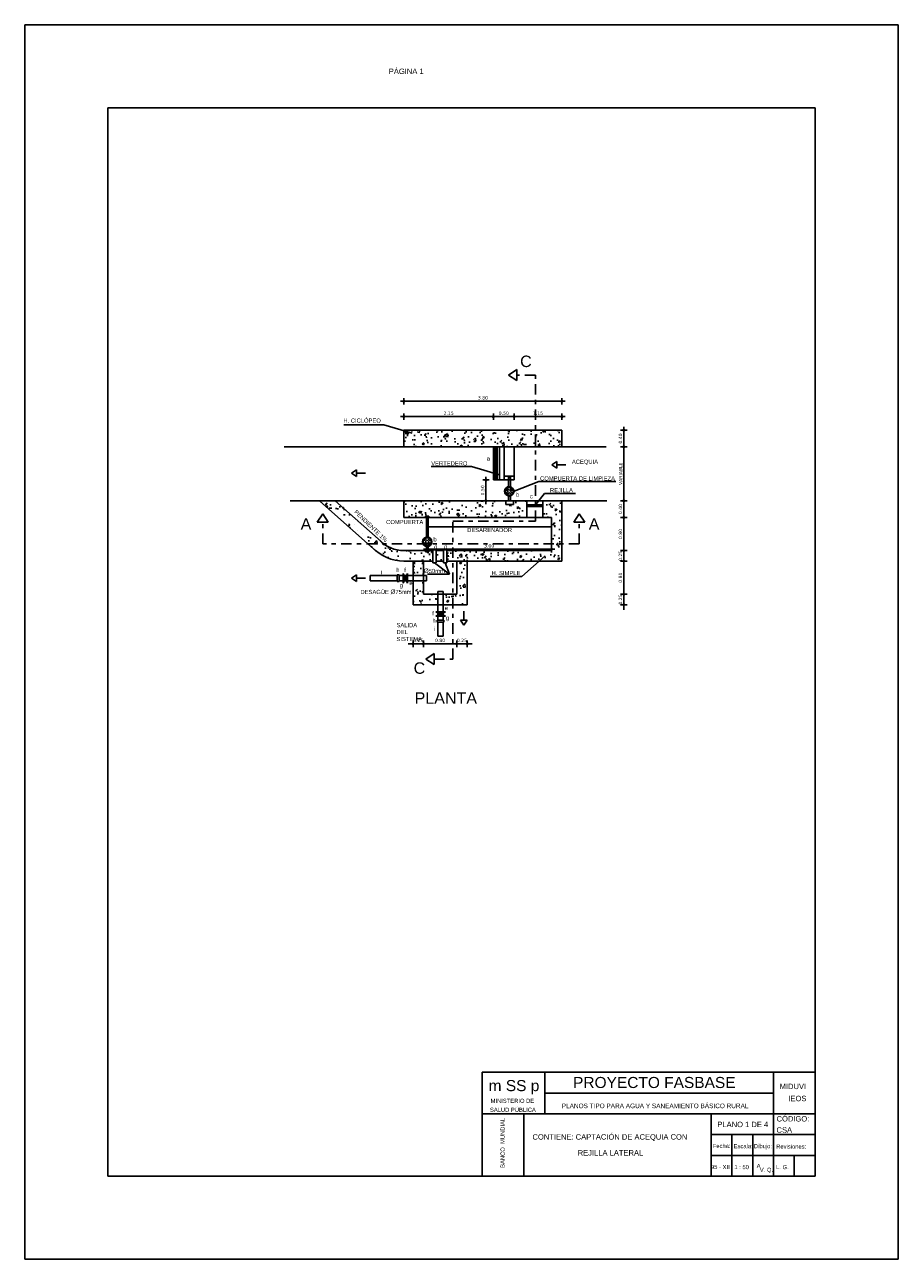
# Model space of a CAD drawing. Header units: metres. Extents: x 2029 to 4131, y 3282 to 4383.
# Tile 1 of 26: x 2029 to 2050, y 4353 to 4383. Entities that reach past the tile are written whole.
import ezdxf
from ezdxf.enums import TextEntityAlignment as Align

# ---------------------------------------------------------------- set-up
doc = ezdxf.new("R2010")
doc.units = ezdxf.units.M
doc.linetypes.add('DASHDOT', pattern=[25.4, 12.7, -6.35, 0, -6.35])
doc.layers.add('Cotas', color=7, linetype='Continuous')
doc.layers.add('Dibujo', color=7, linetype='Continuous')
doc.styles.add('Annotative', font='arial.ttf')
doc.styles.get("Standard").update_dxf_attribs({"font": 'arial.ttf'})
doc.styles.add('verdana', font='verdana.ttf')
doc.dimstyles.new('ISO', dxfattribs={"dimtxt": 0.08, "dimasz": 0.06, "dimexe": 0.1, "dimexo": 0.1, "dimgap": 0.04, "dimtad": 1, "dimzin": 1, "dimdsep": 46, "dimtxsty": 'verdana', "dimblk1": 'PAB', "dimblk2": 'PAB', "dimsah": 1, "dimcen": 0, "dimse1": 1, "dimse2": 1, "dimclrd": 7, "dimclre": 8, "dimclrt": 7, "dimadec": 0, "dimazin": 0, "dimtfac": 1, "dimtix": 1, "dimtmove": 0, "dimatfit": 3, "dimldrblk": 'PAB', "dimfxl": 0.1, "dimtvp": 1, "dimtolj": 1, "dimtzin": 1, "dimarcsym": 0})

# ---------------------------------------------------------------- blocks, each defined once
blk = doc.blocks.new('PAB')
at = {"layer": 'Cotas'}
for p, q in [((-1.3, 0), (1.3, 0)), ((0, 1.3), (0, -1.3))]:
    blk.add_line(p, q, dxfattribs=at)
at = {"layer": 'Cotas', "const_width": 0.6}
blk.add_lwpolyline([(-0.3, 0, 1), (0.3, 0, 1)], format="xyb", close=True, dxfattribs=at)
blk = doc.blocks.new('*D1112')
at = {"layer": 'Cotas', "color": 7, "lineweight": -2, "transparency": 16777216}
blk.add_line((2037.895, 4373.907), (2041.575, 4373.907), dxfattribs=at)
at = {"layer": 'Defpoints', "color": 0, "transparency": 16777216}
for p in [(2041.635, 4373.907), (2037.835, 4373.092), (2041.635, 4373.092)]:
    blk.add_point(p, dxfattribs=at)
at = {"layer": 'Cotas', "color": 7, "lineweight": -2, "transparency": 16777216, "xscale": 0.06, "yscale": 0.06, "zscale": 0.06, "rotation": 180}
blk.add_blockref('PAB', (2037.835, 4373.907), dxfattribs=at)
at = {"layer": 'Cotas', "color": 7, "lineweight": -2, "transparency": 16777216, "xscale": 0.06, "yscale": 0.06, "zscale": 0.06}
blk.add_blockref('PAB', (2041.635, 4373.907), dxfattribs=at)
at = {"layer": 'Cotas', "color": 7, "transparency": 16777216, "insert": (2039.735, 4373.989), "char_height": 0.08, "attachment_point": 5, "style": 'verdana'}
blk.add_mtext('\\A1;3.80', dxfattribs=at)
blk = doc.blocks.new('*D1254')
at = {"layer": 'Cotas', "color": 7, "lineweight": -2, "transparency": 16777216}
blk.add_line((2037.895, 4373.537), (2039.925, 4373.537), dxfattribs=at)
at = {"layer": 'Defpoints', "color": 0, "transparency": 16777216}
for p in [(2039.985, 4373.537), (2037.835, 4373.211), (2039.985, 4372.811)]:
    blk.add_point(p, dxfattribs=at)
at = {"layer": 'Cotas', "color": 7, "lineweight": -2, "transparency": 16777216, "xscale": 0.06, "yscale": 0.06, "zscale": 0.06, "rotation": 180}
blk.add_blockref('PAB', (2037.835, 4373.537), dxfattribs=at)
at = {"layer": 'Cotas', "color": 7, "lineweight": -2, "transparency": 16777216, "xscale": 0.06, "yscale": 0.06, "zscale": 0.06}
blk.add_blockref('PAB', (2039.985, 4373.537), dxfattribs=at)
at = {"layer": 'Cotas', "color": 7, "transparency": 16777216, "insert": (2038.91, 4373.618), "char_height": 0.08, "attachment_point": 5, "style": 'verdana'}
blk.add_mtext('\\A1;2.15', dxfattribs=at)
blk = doc.blocks.new('*D1255')
at = {"layer": 'Cotas', "color": 7, "lineweight": -2, "transparency": 16777216}
blk.add_line((2040.045, 4373.537), (2040.425, 4373.537), dxfattribs=at)
at = {"layer": 'Defpoints', "color": 0, "transparency": 16777216}
for p in [(2040.485, 4373.537), (2039.985, 4372.811), (2040.485, 4372.811)]:
    blk.add_point(p, dxfattribs=at)
at = {"layer": 'Cotas', "color": 7, "lineweight": -2, "transparency": 16777216, "xscale": 0.06, "yscale": 0.06, "zscale": 0.06, "rotation": 180}
blk.add_blockref('PAB', (2039.985, 4373.537), dxfattribs=at)
at = {"layer": 'Cotas', "color": 7, "lineweight": -2, "transparency": 16777216, "xscale": 0.06, "yscale": 0.06, "zscale": 0.06}
blk.add_blockref('PAB', (2040.485, 4373.537), dxfattribs=at)
at = {"layer": 'Cotas', "color": 7, "transparency": 16777216, "insert": (2040.235, 4373.618), "char_height": 0.08, "attachment_point": 5, "style": 'verdana'}
blk.add_mtext('\\A1;0.50', dxfattribs=at)
blk = doc.blocks.new('*D1256')
at = {"layer": 'Cotas', "color": 7, "lineweight": -2, "transparency": 16777216}
blk.add_line((2040.545, 4373.537), (2041.575, 4373.537), dxfattribs=at)
at = {"layer": 'Defpoints', "color": 0, "transparency": 16777216}
for p in [(2041.635, 4373.537), (2040.485, 4372.811), (2041.635, 4372.811)]:
    blk.add_point(p, dxfattribs=at)
at = {"layer": 'Cotas', "color": 7, "lineweight": -2, "transparency": 16777216, "xscale": 0.06, "yscale": 0.06, "zscale": 0.06, "rotation": 180}
blk.add_blockref('PAB', (2040.485, 4373.537), dxfattribs=at)
at = {"layer": 'Cotas', "color": 7, "lineweight": -2, "transparency": 16777216, "xscale": 0.06, "yscale": 0.06, "zscale": 0.06}
blk.add_blockref('PAB', (2041.635, 4373.537), dxfattribs=at)
at = {"layer": 'Cotas', "color": 7, "transparency": 16777216, "insert": (2041.06, 4373.618), "char_height": 0.08, "attachment_point": 5, "style": 'verdana'}
blk.add_mtext('\\A1;1.15', dxfattribs=at)
blk = doc.blocks.new('*D1257')
at = {"color": 7, "lineweight": -2, "transparency": 16777216}
blk.add_line((2043.122, 4373.151), (2043.122, 4372.871), dxfattribs=at)
at = {"layer": 'Defpoints', "color": 0, "transparency": 16777216}
for p in [(2041.635, 4373.211), (2041.635, 4372.811), (2043.122, 4372.811)]:
    blk.add_point(p, dxfattribs=at)
at = {"color": 7, "lineweight": -2, "transparency": 16777216, "xscale": 0.06, "yscale": 0.06, "zscale": 0.06}
for p, rotation in [((2043.122, 4373.211), 90), ((2043.122, 4372.811), 270)]:
    blk.add_blockref('PAB', p, dxfattribs=dict(at, rotation=rotation))
at = {"color": 7, "transparency": 16777216, "insert": (2043.041, 4373.011), "char_height": 0.08, "attachment_point": 5, "rotation": 90, "style": 'verdana'}
blk.add_mtext('\\A1;0.40', dxfattribs=at)
blk = doc.blocks.new('*D1258')
at = {"color": 7, "lineweight": -2, "transparency": 16777216}
blk.add_line((2043.122, 4372.751), (2043.122, 4371.573), dxfattribs=at)
at = {"layer": 'Defpoints', "color": 0, "transparency": 16777216}
for p in [(2041.635, 4372.811), (2042.717, 4371.513), (2043.122, 4371.513)]:
    blk.add_point(p, dxfattribs=at)
at = {"color": 7, "lineweight": -2, "transparency": 16777216, "xscale": 0.06, "yscale": 0.06, "zscale": 0.06}
for p, rotation in [((2043.122, 4372.811), 90), ((2043.122, 4371.513), 270)]:
    blk.add_blockref('PAB', p, dxfattribs=dict(at, rotation=rotation))
at = {"color": 7, "transparency": 16777216, "insert": (2043.042, 4372.162), "char_height": 0.08, "attachment_point": 5, "rotation": 90, "style": 'verdana'}
blk.add_mtext('\\A1;VARIABLE', dxfattribs=at)
blk = doc.blocks.new('*D1259')
at = {"color": 7, "lineweight": -2, "transparency": 16777216}
blk.add_line((2043.122, 4371.453), (2043.122, 4371.173), dxfattribs=at)
at = {"layer": 'Defpoints', "color": 0, "transparency": 16777216}
for p in [(2042.717, 4371.513), (2041.385, 4371.113), (2043.122, 4371.113)]:
    blk.add_point(p, dxfattribs=at)
at = {"color": 7, "lineweight": -2, "transparency": 16777216, "xscale": 0.06, "yscale": 0.06, "zscale": 0.06}
for p, rotation in [((2043.122, 4371.513), 90), ((2043.122, 4371.113), 270)]:
    blk.add_blockref('PAB', p, dxfattribs=dict(at, rotation=rotation))
at = {"color": 7, "transparency": 16777216, "insert": (2043.041, 4371.313), "char_height": 0.08, "attachment_point": 5, "rotation": 90, "style": 'verdana'}
blk.add_mtext('\\A1;0.40', dxfattribs=at)
blk = doc.blocks.new('*D1260')
at = {"color": 7, "lineweight": -2, "transparency": 16777216}
blk.add_line((2043.122, 4371.053), (2043.122, 4370.373), dxfattribs=at)
at = {"layer": 'Defpoints', "color": 0, "transparency": 16777216}
for p in [(2041.385, 4371.113), (2041.385, 4370.313), (2043.122, 4370.313)]:
    blk.add_point(p, dxfattribs=at)
at = {"color": 7, "lineweight": -2, "transparency": 16777216, "xscale": 0.06, "yscale": 0.06, "zscale": 0.06}
for p, rotation in [((2043.122, 4371.113), 90), ((2043.122, 4370.313), 270)]:
    blk.add_blockref('PAB', p, dxfattribs=dict(at, rotation=rotation))
at = {"color": 7, "transparency": 16777216, "insert": (2043.041, 4370.713), "char_height": 0.08, "attachment_point": 5, "rotation": 90, "style": 'verdana'}
blk.add_mtext('\\A1;0.80', dxfattribs=at)
blk = doc.blocks.new('*D1261')
at = {"color": 7, "lineweight": -2, "transparency": 16777216}
for p, q in [((2043.122, 4370.373), (2043.122, 4370.433)), ((2043.122, 4370.313), (2043.122, 4370.063)), ((2043.122, 4370.003), (2043.122, 4369.943))]:
    blk.add_line(p, q, dxfattribs=at)
at = {"layer": 'Defpoints', "color": 0, "transparency": 16777216}
for p in [(2041.385, 4370.313), (2041.635, 4370.063), (2043.122, 4370.063)]:
    blk.add_point(p, dxfattribs=at)
at = {"color": 7, "lineweight": -2, "transparency": 16777216, "xscale": 0.06, "yscale": 0.06, "zscale": 0.06}
for p, rotation in [((2043.122, 4370.313), 270), ((2043.122, 4370.063), 90)]:
    blk.add_blockref('PAB', p, dxfattribs=dict(at, rotation=rotation))
at = {"color": 7, "transparency": 16777216, "insert": (2043.041, 4370.188), "char_height": 0.08, "attachment_point": 5, "rotation": 90, "style": 'verdana'}
blk.add_mtext('\\A1;0.25', dxfattribs=at)
blk = doc.blocks.new('*D1262')
at = {"color": 7, "lineweight": -2, "transparency": 16777216}
blk.add_line((2043.122, 4370.003), (2043.122, 4369.323), dxfattribs=at)
at = {"layer": 'Defpoints', "color": 0, "transparency": 16777216}
for p in [(2041.635, 4370.063), (2039.104, 4369.263), (2043.122, 4369.263)]:
    blk.add_point(p, dxfattribs=at)
at = {"color": 7, "lineweight": -2, "transparency": 16777216, "xscale": 0.06, "yscale": 0.06, "zscale": 0.06}
for p, rotation in [((2043.122, 4370.063), 90), ((2043.122, 4369.263), 270)]:
    blk.add_blockref('PAB', p, dxfattribs=dict(at, rotation=rotation))
at = {"color": 7, "transparency": 16777216, "insert": (2043.041, 4369.663), "char_height": 0.08, "attachment_point": 5, "rotation": 90, "style": 'verdana'}
blk.add_mtext('\\A1;0.80', dxfattribs=at)
blk = doc.blocks.new('*D1263')
at = {"color": 7, "lineweight": -2, "transparency": 16777216}
for p, q in [((2043.122, 4369.323), (2043.122, 4369.383)), ((2043.122, 4369.263), (2043.122, 4369.013)), ((2043.122, 4368.953), (2043.122, 4368.893))]:
    blk.add_line(p, q, dxfattribs=at)
at = {"layer": 'Defpoints', "color": 0, "transparency": 16777216}
for p in [(2039.104, 4369.263), (2039.354, 4369.013), (2043.122, 4369.013)]:
    blk.add_point(p, dxfattribs=at)
at = {"color": 7, "lineweight": -2, "transparency": 16777216, "xscale": 0.06, "yscale": 0.06, "zscale": 0.06}
for p, rotation in [((2043.122, 4369.263), 270), ((2043.122, 4369.013), 90)]:
    blk.add_blockref('PAB', p, dxfattribs=dict(at, rotation=rotation))
at = {"color": 7, "transparency": 16777216, "insert": (2043.041, 4369.138), "char_height": 0.08, "attachment_point": 5, "rotation": 90, "style": 'verdana'}
blk.add_mtext('\\A1;0.25', dxfattribs=at)
blk = doc.blocks.new('*D1264')
at = {"color": 7, "lineweight": -2, "transparency": 16777216}
for p, q in [((2037.994, 4368.072), (2037.934, 4368.072)), ((2038.054, 4368.072), (2038.304, 4368.072)), ((2038.364, 4368.072), (2038.424, 4368.072))]:
    blk.add_line(p, q, dxfattribs=at)
at = {"layer": 'Defpoints', "color": 0, "transparency": 16777216}
for p in [(2038.304, 4369.263), (2038.054, 4369.013), (2038.304, 4368.072)]:
    blk.add_point(p, dxfattribs=at)
at = {"color": 7, "lineweight": -2, "transparency": 16777216, "xscale": 0.06, "yscale": 0.06, "zscale": 0.06}
blk.add_blockref('PAB', (2038.054, 4368.072), dxfattribs=at)
at = {"color": 7, "lineweight": -2, "transparency": 16777216, "xscale": 0.06, "yscale": 0.06, "zscale": 0.06, "rotation": 180}
blk.add_blockref('PAB', (2038.304, 4368.072), dxfattribs=at)
at = {"color": 7, "transparency": 16777216, "insert": (2038.179, 4368.153), "char_height": 0.08, "attachment_point": 5, "style": 'verdana'}
blk.add_mtext('\\A1;0.25', dxfattribs=at)
blk = doc.blocks.new('*D1265')
at = {"color": 7, "lineweight": -2, "transparency": 16777216}
blk.add_line((2038.364, 4368.072), (2039.044, 4368.072), dxfattribs=at)
at = {"layer": 'Defpoints', "color": 0, "transparency": 16777216}
for p in [(2038.304, 4369.263), (2039.104, 4369.263), (2039.104, 4368.072)]:
    blk.add_point(p, dxfattribs=at)
at = {"color": 7, "lineweight": -2, "transparency": 16777216, "xscale": 0.06, "yscale": 0.06, "zscale": 0.06, "rotation": 180}
blk.add_blockref('PAB', (2038.304, 4368.072), dxfattribs=at)
at = {"color": 7, "lineweight": -2, "transparency": 16777216, "xscale": 0.06, "yscale": 0.06, "zscale": 0.06}
blk.add_blockref('PAB', (2039.104, 4368.072), dxfattribs=at)
at = {"color": 7, "transparency": 16777216, "insert": (2038.704, 4368.154), "char_height": 0.08, "attachment_point": 5, "style": 'verdana'}
blk.add_mtext('\\A1;0.80', dxfattribs=at)
blk = doc.blocks.new('*D1113')
at = {"color": 7, "lineweight": -2, "transparency": 16777216}
for p, q in [((2039.044, 4368.072), (2038.984, 4368.072)), ((2039.104, 4368.072), (2039.354, 4368.072)), ((2039.414, 4368.072), (2039.474, 4368.072))]:
    blk.add_line(p, q, dxfattribs=at)
at = {"layer": 'Defpoints', "color": 0, "transparency": 16777216}
for p in [(2039.104, 4369.263), (2039.354, 4369.013), (2039.354, 4368.072)]:
    blk.add_point(p, dxfattribs=at)
at = {"color": 7, "lineweight": -2, "transparency": 16777216, "xscale": 0.06, "yscale": 0.06, "zscale": 0.06}
blk.add_blockref('PAB', (2039.104, 4368.072), dxfattribs=at)
at = {"color": 7, "lineweight": -2, "transparency": 16777216, "xscale": 0.06, "yscale": 0.06, "zscale": 0.06, "rotation": 180}
blk.add_blockref('PAB', (2039.354, 4368.072), dxfattribs=at)
at = {"color": 7, "transparency": 16777216, "insert": (2039.229, 4368.153), "char_height": 0.08, "attachment_point": 5, "style": 'verdana'}
blk.add_mtext('\\A1;0.25', dxfattribs=at)
blk = doc.blocks.new('*D1266')
at = {"color": 7, "lineweight": -2, "transparency": 16777216}
blk.add_line((2039.808, 4371.953), (2039.808, 4371.573), dxfattribs=at)
at = {"layer": 'Defpoints', "color": 0, "transparency": 16777216}
for p in [(2039.985, 4372.013), (2039.808, 4371.513), (2039.985, 4371.513)]:
    blk.add_point(p, dxfattribs=at)
at = {"color": 7, "lineweight": -2, "transparency": 16777216, "xscale": 0.06, "yscale": 0.06, "zscale": 0.06}
for p, rotation in [((2039.808, 4372.013), 90), ((2039.808, 4371.513), 270)]:
    blk.add_blockref('PAB', p, dxfattribs=dict(at, rotation=rotation))
at = {"color": 7, "transparency": 16777216, "insert": (2039.726, 4371.763), "char_height": 0.08, "attachment_point": 5, "rotation": 90, "style": 'verdana'}
blk.add_mtext('\\A1;0.50', dxfattribs=at)
blk = doc.blocks.new('*D1267')
at = {"color": 7, "lineweight": -2, "transparency": 16777216}
blk.add_line((2038.445, 4370.346), (2041.325, 4370.346), dxfattribs=at)
at = {"layer": 'Defpoints', "color": 0, "transparency": 16777216}
for p in [(2038.385, 4370.883), (2041.385, 4370.883), (2041.385, 4370.346)]:
    blk.add_point(p, dxfattribs=at)
at = {"color": 7, "lineweight": -2, "transparency": 16777216, "xscale": 0.06, "yscale": 0.06, "zscale": 0.06, "rotation": 180}
blk.add_blockref('PAB', (2038.385, 4370.346), dxfattribs=at)
at = {"color": 7, "lineweight": -2, "transparency": 16777216, "xscale": 0.06, "yscale": 0.06, "zscale": 0.06}
blk.add_blockref('PAB', (2041.385, 4370.346), dxfattribs=at)
at = {"color": 7, "transparency": 16777216, "insert": (2039.885, 4370.428), "char_height": 0.08, "attachment_point": 5, "style": 'verdana'}
blk.add_mtext('\\A1;3.00', dxfattribs=at)

msp = doc.modelspace()

# ---------------------------------------------------------------- hatches: boundary and pattern name
h = msp.add_hatch()
h.set_pattern_fill('AR-CONC', color=256, scale=0.0025, style=0)
h.set_pattern_definition([(50, (-6851.00893, 744.7131), (0.455461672, -0.039847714), [0.047625, -0.523875]), (355, (-6851.00893, 744.7131), (-0.088107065, 0.477641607), [0.0381, -0.4191]), (100.451, (-6850.97097, 744.7098), (0.367356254, 0.43779172), [0.040475, -0.445225]), (46.1842, (-6851.00893, 744.8401), (0.677697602, -0.10510582), [0.0714375, -0.7858125]), (96.6356, (-6850.95245, 744.83134), (0.593510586, 0.61856389), [0.0607125, -0.6678375]), (351.184, (-6851.0089, 744.8401), (0.593511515, 0.618562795), [0.05715, -0.62865]), (21, (-6850.94543, 744.80835), (0.3790372, -0.255663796), [0.047625, -0.523875]), (326, (-6850.94543, 744.80835), (0.15450507, 0.460469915), [0.0381, -0.4191]), (71.4514, (-6850.91384, 744.78705), (0.533541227, 0.204807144), [0.040475, -0.445225]), (37.5, (-6851.00893, 744.7131), (0.007721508, 0.2113875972), [0, -0.41402, 0, -0.42545, 0, -0.4206875]), (7.5, (-6851.00893, 744.7131), (0.1670491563, 0.250451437), [0, -0.24257, 0, -0.404495, 0, -0.1603375]), (327.5, (-6851.15053, 744.7131), (0.338976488, -0.01432186), [0, -0.15875, 0, -0.4953, 0, -0.657225]), (317.5, (-6851.21403, 744.7131), (0.3703229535, 0.063566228), [0, -0.206375, 0, -0.32893, 0, -0.466725])])
h.paths.add_polyline_path([(2038.649, 4369.263), (2038.304, 4369.263), (2038.304, 4369.586), (2038.054, 4369.586), (2038.054, 4369.013), (2038.649, 4369.013)])
h.paths.add_polyline_path([(2038.304, 4370.063), (2038.054, 4370.063), (2038.054, 4369.715), (2038.304, 4369.715)])
h.paths.add_polyline_path([(2039.354, 4370.063), (2039.104, 4370.063), (2039.104, 4369.263), (2038.779, 4369.263), (2038.779, 4369.013), (2039.354, 4369.013)])
h.paths.add_polyline_path([(2036.184, 4371.513), (2035.808, 4371.513), (2036.979, 4370.473), (2037.355, 4370.473), (2037.354, 4370.474, -0.041125), (2037.256, 4370.561)])
h.paths.add_polyline_path([(2040.791, 4371.513), (2040.47, 4371.513), (2040.47, 4371.426), (2040.288, 4371.426), (2040.288, 4371.513), (2037.835, 4371.513), (2037.835, 4371.113), (2038.375, 4371.113), (2038.375, 4371.121), (2038.356, 4371.121), (2038.356, 4371.14), (2038.438, 4371.14), (2038.438, 4371.121), (2038.419, 4371.121), (2038.419, 4371.113), (2040.791, 4371.113)])
h.paths.add_polyline_path([(2041.635, 4371.513), (2041.178, 4371.513), (2041.178, 4371.113), (2041.385, 4371.113), (2041.385, 4370.473), (2041.635, 4370.473)])
h.paths.add_polyline_path([(2041.635, 4373.211), (2037.835, 4373.211), (2037.835, 4372.811), (2041.635, 4372.811)])
edge = h.paths.add_edge_path()
edge.add_line((2038.529, 4370.063), (2038.529, 4370.313))
edge.add_line((2038.529, 4370.313), (2038.419, 4370.313))
edge.add_line((2038.419, 4370.313), (2038.419, 4370.305))
edge.add_line((2038.419, 4370.305), (2038.438, 4370.305))
edge.add_line((2038.438, 4370.305), (2038.438, 4370.287))
edge.add_line((2038.438, 4370.287), (2038.356, 4370.287))
edge.add_line((2038.356, 4370.287), (2038.356, 4370.305))
edge.add_line((2038.356, 4370.305), (2038.375, 4370.305))
edge.add_line((2038.375, 4370.305), (2038.375, 4370.313))
edge.add_line((2038.375, 4370.313), (2037.835, 4370.313))
edge.add_arc((2037.835, 4371.113), 0.8, 233.1896, 270, ccw=False)
edge.add_line((2037.356, 4370.473), (2036.979, 4370.473))
edge.add_line((2036.979, 4370.473), (2037.083, 4370.38))
edge.add_arc((2037.835, 4371.113), 1.05, 224.2648, 270)
edge.add_line((2037.835, 4370.063), (2038.529, 4370.063))
h.paths.add_polyline_path([(2038.784, 4370.063), (2038.784, 4370.313), (2038.614, 4370.313), (2038.614, 4370.063)])
h.paths.add_polyline_path([(2038.868, 4370.313), (2038.868, 4370.063), (2041.635, 4370.063), (2041.635, 4370.473), (2041.385, 4370.473), (2041.385, 4370.313)])

# ---------------------------------------------------------------- linework, layer by layer
for p, q in [((2040.349, 4374.535), (2040.549, 4374.667)), ((2040.349, 4374.535), (2040.549, 4374.403)), ((2040.549, 4374.403), (2040.549, 4374.667)), ((2036.389, 4373.342), (2037.355, 4373.342)), ((2037.355, 4373.342), (2038.03, 4373.138)), ((2037.835, 4373.211), (2041.635, 4373.211)), ((2037.835, 4372.811), (2037.835, 4373.211)), ((2041.635, 4373.211), (2041.635, 4372.811)), ((2037.835, 4372.811), (2034.953, 4372.811)), ((2041.635, 4372.811), (2037.835, 4372.811)), ((2039.985, 4372.811), (2039.985, 4372.013)), ((2040.017, 4372.811), (2040.017, 4372.013)), ((2040.044, 4372.811), (2040.044, 4372.013)), ((2040.08, 4372.811), (2040.08, 4372.013)), ((2040.134, 4372.811), (2040.134, 4372.013)), ((2040.246, 4372.811), (2040.246, 4372.013)), ((2040.485, 4372.811), (2040.485, 4372.013)), ((2041.635, 4372.811), (2042.701, 4372.811)), ((2041.389, 4372.377), (2041.51, 4372.457)), ((2041.51, 4372.297), (2041.51, 4372.457)), ((2036.578, 4372.178), (2036.699, 4372.258)), ((2036.578, 4372.178), (2036.699, 4372.098)), ((2036.699, 4372.098), (2036.699, 4372.258)), ((2036.914, 4372.178), (2036.699, 4372.178)), ((2038.493, 4372.34), (2039.459, 4372.34)), ((2039.459, 4372.34), (2040.134, 4372.136)), ((2041.389, 4372.377), (2041.51, 4372.297)), ((2041.726, 4372.377), (2041.51, 4372.377)), ((2039.985, 4372.013), (2040.485, 4372.013)), ((2040.246, 4372.106), (2040.485, 4372.106)), ((2040.331, 4372.065), (2040.417, 4372.065)), ((2040.35, 4372.065), (2040.35, 4371.852)), ((2040.394, 4372.065), (2040.394, 4371.851)), ((2041.08, 4371.975), (2040.483, 4371.74)), ((2041.08, 4371.975), (2042.926, 4371.975)), ((2040.292, 4371.792), (2040.345, 4371.739)), ((2040.345, 4371.739), (2040.293, 4371.687)), ((2040.317, 4371.816), (2040.37, 4371.763)), ((2040.37, 4371.715), (2040.317, 4371.663)), ((2040.35, 4371.629), (2040.35, 4371.513)), ((2040.423, 4371.816), (2040.37, 4371.763)), ((2040.37, 4371.715), (2040.422, 4371.663)), ((2040.447, 4371.792), (2040.394, 4371.739)), ((2040.394, 4371.739), (2040.447, 4371.687)), ((2040.394, 4371.63), (2040.394, 4371.513)), ((2040.996, 4371.417), (2041.217, 4371.691)), ((2041.217, 4371.691), (2041.961, 4371.691)), ((2037.835, 4371.513), (2035.099, 4371.513)), ((2037.188, 4370.287), (2035.808, 4371.513)), ((2037.354, 4370.474), (2036.184, 4371.513)), ((2041.635, 4371.513), (2037.835, 4371.513)), ((2037.835, 4371.513), (2037.835, 4371.113)), ((2040.288, 4371.426), (2040.288, 4371.513)), ((2040.47, 4371.426), (2040.288, 4371.426)), ((2040.47, 4371.513), (2040.47, 4371.426)), ((2040.791, 4371.513), (2040.791, 4371.113)), ((2040.791, 4371.417), (2041.178, 4371.417)), ((2040.791, 4371.376), (2041.178, 4371.376)), ((2041.178, 4371.513), (2041.178, 4371.113)), ((2041.635, 4370.063), (2041.635, 4371.513)), ((2041.635, 4371.513), (2042.717, 4371.513)), ((2035.885, 4371.198), (2035.753, 4370.998)), ((2035.753, 4370.998), (2036.017, 4370.998)), ((2035.885, 4371.198), (2036.017, 4370.998)), ((2038.375, 4371.113), (2037.835, 4371.113)), ((2038.356, 4371.121), (2038.356, 4371.14)), ((2038.438, 4371.14), (2038.356, 4371.14)), ((2038.375, 4371.121), (2038.356, 4371.121)), ((2038.375, 4370.713), (2038.375, 4371.121)), ((2038.419, 4370.713), (2038.419, 4371.121)), ((2038.419, 4371.121), (2038.438, 4371.121)), ((2041.385, 4371.113), (2038.419, 4371.113)), ((2038.438, 4371.121), (2038.438, 4371.14)), ((2041.385, 4370.313), (2041.385, 4371.113)), ((2042.051, 4371.198), (2041.919, 4370.998)), ((2041.919, 4370.998), (2042.183, 4370.998)), ((2042.051, 4371.198), (2042.183, 4370.998)), ((2038.375, 4370.713), (2038.375, 4370.639)), ((2041.385, 4370.883), (2038.385, 4370.883)), ((2038.419, 4370.713), (2038.419, 4370.638)), ((2038.317, 4370.58), (2038.371, 4370.527)), ((2038.371, 4370.527), (2038.318, 4370.474)), ((2038.342, 4370.604), (2038.395, 4370.551)), ((2038.395, 4370.502), (2038.343, 4370.45)), ((2038.375, 4370.416), (2038.375, 4370.305)), ((2038.448, 4370.604), (2038.395, 4370.551)), ((2038.395, 4370.502), (2038.448, 4370.45)), ((2038.472, 4370.579), (2038.419, 4370.527)), ((2038.419, 4370.527), (2038.472, 4370.474)), ((2038.419, 4370.417), (2038.419, 4370.305)), ((2038.375, 4370.313), (2037.835, 4370.313)), ((2038.529, 4370.063), (2037.835, 4370.063)), ((2038.054, 4370.063), (2038.054, 4369.013)), ((2038.304, 4370.063), (2038.304, 4369.263)), ((2038.375, 4370.305), (2038.356, 4370.305)), ((2038.356, 4370.305), (2038.356, 4370.287)), ((2038.438, 4370.287), (2038.356, 4370.287)), ((2038.529, 4370.313), (2038.419, 4370.313)), ((2038.419, 4370.305), (2038.438, 4370.305)), ((2038.438, 4370.305), (2038.438, 4370.287)), ((2038.529, 4370.33), (2038.529, 4370.017)), ((2038.529, 4370.33), (2038.614, 4370.33)), ((2038.614, 4370.33), (2038.614, 4370.017)), ((2038.784, 4370.313), (2038.614, 4370.313)), ((2038.784, 4370.063), (2038.614, 4370.063)), ((2038.784, 4370.33), (2038.784, 4370.017)), ((2038.784, 4370.33), (2038.868, 4370.33)), ((2038.868, 4370.33), (2038.868, 4370.017)), ((2041.385, 4370.313), (2038.868, 4370.313)), ((2041.635, 4370.063), (2038.868, 4370.063)), ((2039.104, 4370.063), (2039.104, 4369.263)), ((2039.354, 4370.063), (2039.354, 4369.013)), ((2040.669, 4369.694), (2041.23, 4370.186)), ((2037.82, 4369.762), (2037.82, 4369.532)), ((2037.925, 4369.532), (2037.82, 4369.762)), ((2037.925, 4369.762), (2037.82, 4369.532)), ((2037.925, 4369.762), (2037.925, 4369.532)), ((2038.529, 4370.017), (2038.614, 4370.017)), ((2038.572, 4370.017), (2038.933, 4369.748)), ((2038.784, 4370.017), (2038.868, 4370.017)), ((2038.933, 4369.748), (2038.826, 4370.017)), ((2036.578, 4369.65), (2036.699, 4369.73)), ((2036.578, 4369.65), (2036.699, 4369.571)), ((2036.699, 4369.571), (2036.699, 4369.73)), ((2036.914, 4369.65), (2036.699, 4369.65)), ((2037.676, 4369.715), (2037.022, 4369.715)), ((2037.022, 4369.715), (2037.022, 4369.586)), ((2037.676, 4369.586), (2037.022, 4369.586)), ((2037.676, 4369.731), (2037.721, 4369.731)), ((2037.676, 4369.569), (2037.676, 4369.731)), ((2037.676, 4369.569), (2037.721, 4369.569)), ((2037.721, 4369.731), (2037.721, 4369.569)), ((2038.375, 4369.715), (2037.721, 4369.715)), ((2038.375, 4369.586), (2037.721, 4369.586)), ((2037.842, 4369.715), (2037.842, 4369.58)), ((2037.903, 4369.715), (2037.903, 4369.58)), ((2038.375, 4369.715), (2038.375, 4369.586)), ((2038.402, 4369.748), (2038.933, 4369.748)), ((2039.912, 4369.694), (2040.669, 4369.694)), ((2038.304, 4369.263), (2039.104, 4369.263)), ((2038.649, 4369.329), (2038.649, 4368.637)), ((2038.649, 4369.329), (2038.779, 4369.329)), ((2038.779, 4369.329), (2038.779, 4368.637)), ((2038.054, 4369.013), (2039.354, 4369.013)), ((2038.604, 4368.841), (2038.835, 4368.841)), ((2038.835, 4368.841), (2038.604, 4368.737)), ((2038.604, 4368.841), (2038.835, 4368.737)), ((2038.604, 4368.737), (2038.835, 4368.737)), ((2038.635, 4368.593), (2038.635, 4368.637)), ((2038.635, 4368.637), (2038.797, 4368.637)), ((2038.797, 4368.593), (2038.635, 4368.593)), ((2038.649, 4368.593), (2038.649, 4368.253)), ((2038.652, 4368.82), (2038.787, 4368.82)), ((2038.652, 4368.759), (2038.787, 4368.759)), ((2038.779, 4368.593), (2038.779, 4368.253)), ((2038.797, 4368.593), (2038.797, 4368.637)), ((2039.274, 4368.521), (2039.195, 4368.642)), ((2039.354, 4368.642), (2039.195, 4368.642)), ((2039.274, 4368.857), (2039.274, 4368.642)), ((2039.274, 4368.521), (2039.354, 4368.642)), ((2038.649, 4368.253), (2038.779, 4368.253)), ((2038.359, 4367.706), (2038.559, 4367.838)), ((2038.359, 4367.706), (2038.559, 4367.574)), ((2038.559, 4367.574), (2038.559, 4367.838))]:
    msp.add_line(p, q)
at = {"linetype": 'DASHDOT', "ltscale": 0.02}
for p, q in [((2040.996, 4374.535), (2040.549, 4374.535)), ((2040.996, 4371.026), (2040.996, 4374.535)), ((2035.885, 4370.473), (2035.885, 4370.998)), ((2039.009, 4367.706), (2039.009, 4371.026)), ((2039.009, 4371.026), (2040.996, 4371.026)), ((2042.051, 4370.473), (2042.051, 4370.998)), ((2042.051, 4370.473), (2035.885, 4370.473)), ((2038.559, 4367.706), (2039.009, 4367.706))]:
    msp.add_line(p, q, dxfattribs=at)
for centre, radius in [((2040.369, 4371.74), 0.113), ((2040.369, 4371.74), 0.0934), ((2038.395, 4370.528), 0.113), ((2038.395, 4370.528), 0.0934)]:
    msp.add_circle(centre, radius)
for radius in [1.05, 0.8]:
    msp.add_arc((2037.835, 4371.113), radius, 223.6658, 270)
at = {"layer": 'Dibujo', "color": 0, "linetype": 'ByBlock'}
for p, q in [((2028.72, 4382.965), (2049.72, 4382.965)), ((2028.72, 4353.265), (2028.72, 4382.965)), ((2028.72, 4382.965), (2031.72, 4382.965)), ((2028.72, 4382.965), (2031.22, 4382.965)), ((2049.72, 4382.965), (2049.72, 4353.265)), ((2030.72, 4380.965), (2030.72, 4355.265)), ((2047.72, 4380.965), (2030.72, 4380.965)), ((2047.72, 4380.965), (2047.72, 4355.265)), ((2039.72, 4357.765), (2039.72, 4355.265)), ((2047.72, 4357.765), (2039.72, 4357.765)), ((2041.22, 4357.765), (2041.22, 4356.765)), ((2046.72, 4355.265), (2046.72, 4357.765)), ((2046.72, 4357.265), (2041.22, 4357.265)), ((2047.72, 4356.765), (2039.72, 4356.765)), ((2040.72, 4356.765), (2040.72, 4355.265)), ((2040.72, 4355.265), (2040.72, 4356.765)), ((2045.22, 4355.265), (2045.22, 4356.765)), ((2047.72, 4356.265), (2045.22, 4356.265)), ((2045.72, 4355.265), (2045.72, 4356.265)), ((2046.22, 4355.265), (2046.22, 4356.265)), ((2047.72, 4355.765), (2045.22, 4355.765)), ((2047.22, 4355.265), (2047.22, 4355.765)), ((2047.72, 4355.265), (2030.72, 4355.265)), ((2049.72, 4353.265), (2028.72, 4353.265))]:
    msp.add_line(p, q, dxfattribs=at)

# ---------------------------------------------------------------- texts
at = {"attachment_point": 1}
for s, width, insert, char_height in [('C', 1.4365, (2040.629, 4375.005), 0.276), ('H. CICLÓPEO', 1.4365, (2036.38, 4373.492), 0.1), ('VERTEDERO', 1.4365, (2038.493, 4372.462), 0.1), ('a', 1.4365, (2039.827, 4372.58), 0.1), ('ACEQUIA', 1.4365, (2041.874, 4372.501), 0.1), ('COMPUERTA DE LIMPIEZA', 2.10943, (2041.109, 4372.1), 0.1), ('b', 1.4365, (2040.526, 4371.711), 0.1), ('c  ', 1.4365, (2040.866, 4371.67), 0.1), ('REJILLA', 1.4365, (2041.346, 4371.817), 0.1), ('A', 1.4365, (2035.353, 4371.093), 0.276), ('COMPUERTA', 1.4365, (2037.408, 4371.052), 0.1), ('A', 1.4365, (2042.279, 4371.093), 0.276), ('DESARENADOR', 1.4365, (2039.356, 4370.859), 0.1), ('b', 1.4365, (2038.545, 4370.634), 0.1), ('d', 1.4365, (2038.555, 4370.455), 0.1), ('d  ', 1.4365, (2038.796, 4370.458), 0.1), ('i', 1.4365, (2037.286, 4369.844), 0.1), ('h', 1.4365, (2037.652, 4369.902), 0.1), ('f', 1.4365, (2037.844, 4369.898), 0.1), ('{\\H1.0833x;Ø}50mm', 1.4365, (2038.315, 4369.883), 0.1), ('H. SIMPLE', 1.4365, (2039.944, 4369.824), 0.1), ('g', 1.4365, (2037.734, 4369.529), 0.1), ('e', 1.4365, (2037.965, 4369.586), 0.1), ('DESAGÜE {\\H1.0833x;Ø\\H0.92311x;75mm}', 1.4365, (2036.791, 4369.378), 0.1), ('e', 1.4365, (2038.817, 4368.984), 0.1), ('SALIDA DEL SISTEMA', 0.79852, (2037.657, 4368.571), 0.1), ('f', 1.4365, (2038.514, 4368.853), 0.1), ('h', 1.4365, (2038.522, 4368.68), 0.1), ('g', 1.4365, (2038.842, 4368.746), 0.1), ('i', 1.4365, (2038.546, 4368.48), 0.1), ('C', 1.4365, (2038.069, 4367.626), 0.276), ('PLANTA', 1.4365, (2038.092, 4366.905), 0.2762)]:
    msp.add_mtext_dynamic_manual_height_columns(s, width=width, gutter_width=12.5, heights=[0], dxfattribs=dict(at, insert=insert, char_height=char_height))
at = {"insert": (2036.701, 4371.302), "char_height": 0.1, "attachment_point": 1, "rotation": 316.2056}
msp.add_mtext_dynamic_manual_height_columns('PENDIENTE 1%', width=1.4365, gutter_width=12.5, heights=[0], dxfattribs=at)
at = {"layer": 'Dibujo', "color": 0, "linetype": 'ByBlock'}
for s, height, p in [('PROYECTO FASBASE', 0.26624, (2041.902, 4357.386)), ('m SS p', 0.2662, (2039.872, 4357.311)), ('PLANOS TIPO PARA AGUA Y SANEAMIENTO BÁSICO RURAL', 0.11076, (2041.63, 4356.901))]:
    msp.add_text(s, height=height, dxfattribs=at).set_placement(p)
at = {"layer": 'Dibujo', "color": 0, "linetype": 'ByBlock', "style": 'Annotative'}
for s, p in [('MIDUVI', (2046.868, 4357.36)), ('IEOS', (2047.077, 4357.069)), ('CÓDIGO:', (2046.794, 4356.581)), ('PLANO 1 DE 4', (2045.371, 4356.445)), ('CSA', (2046.793, 4356.311)), ('CONTIENE: CAPTACIÓN DE ACEQUIA CON', (2040.926, 4356.145))]:
    msp.add_text(s, height=0.13, dxfattribs=at).set_placement(p)
at = {"layer": 'Dibujo', "color": 0, "linetype": 'ByBlock'}
for s, p in [('MINISTERIO DE', (2040.443, 4357.028)), ('SALUD PÚBLICA', (2040.455, 4356.812)), ('Fecha:', (2045.474, 4355.943)), ('Escala:', (2045.991, 4355.938)), ('Dibujo:', (2046.467, 4355.938)), ('Revisiones:', (2047.145, 4355.927)), ('95 - XII', (2045.442, 4355.436)), ('1 : 50', (2045.954, 4355.434)), ('A', (2046.362, 4355.461)), ('L. G. ', (2046.954, 4355.434)), ('V. Q.', (2046.55, 4355.368))]:
    msp.add_text(s, height=0.1, dxfattribs=at).set_placement(p, align=Align.CENTER)
msp.add_text('BANCO  MUNDIAL', height=0.1, rotation=90, dxfattribs=at).set_placement((2040.257, 4356.067), align=Align.CENTER)
at = {"layer": 'Dibujo', "color": 0, "linetype": 'ByBlock', "char_height": 0.13, "width": 2.90393, "attachment_point": 1}
for s, insert in [('PÁGINA 1', (2037.472, 4381.909)), (' REJILLA LATERAL', (2041.963, 4355.892))]:
    msp.add_mtext(s, dxfattribs=dict(at, insert=insert))

# ---------------------------------------------------------------- dimensions: what is measured, and where the dimension line sits
for base, p1, p2, picture, middle in [((2043.122, 4372.811), (2041.635, 4373.211), (2041.635, 4372.811), '*D1257', (2043.041, 4373.011)), ((2039.808, 4371.513), (2039.985, 4372.013), (2039.985, 4371.513), '*D1266', (2039.726, 4371.763))]:
    dim = msp.add_linear_dim(base=base, p1=p1, p2=p2, angle=90, dimstyle='ISO')
    dim.commit()
    dim.dimension.update_dxf_attribs({"geometry": picture, "text_midpoint": middle})
dim = msp.add_linear_dim(base=(2043.122, 4371.513), p1=(2041.635, 4372.811), p2=(2042.717, 4371.513), angle=90, text='VARIABLE', dimstyle='ISO', override={"dimtmove": 1})
dim.commit()
dim.dimension.update_dxf_attribs({"geometry": '*D1258', "text_midpoint": (2043.042, 4372.162)})
for base, p1, p2, picture, middle in [((2043.122, 4371.113), (2042.717, 4371.513), (2041.385, 4371.113), '*D1259', (2043.041, 4371.313)), ((2043.122, 4370.313), (2041.385, 4371.113), (2041.385, 4370.313), '*D1260', (2043.041, 4370.713)), ((2043.122, 4370.063), (2041.385, 4370.313), (2041.635, 4370.063), '*D1261', (2043.041, 4370.188)), ((2043.122, 4369.263), (2041.635, 4370.063), (2039.104, 4369.263), '*D1262', (2043.041, 4369.663)), ((2043.122, 4369.013), (2039.104, 4369.263), (2039.354, 4369.013), '*D1263', (2043.041, 4369.138))]:
    dim = msp.add_linear_dim(base=base, p1=p1, p2=p2, angle=90, dimstyle='ISO', override={"dimtmove": 1})
    dim.commit()
    dim.dimension.update_dxf_attribs({"geometry": picture, "text_midpoint": middle})
for base, p1, p2, picture, middle in [((2041.385, 4370.346), (2038.385, 4370.883), (2041.385, 4370.883), '*D1267', (2039.885, 4370.428)), ((2038.304, 4368.072), (2038.054, 4369.013), (2038.304, 4369.263), '*D1264', (2038.179, 4368.153))]:
    dim = msp.add_linear_dim(base=base, p1=p1, p2=p2, dimstyle='ISO')
    dim.commit()
    dim.dimension.update_dxf_attribs({"geometry": picture, "text_midpoint": middle})
for base, p1, p2, picture, middle in [((2039.104, 4368.072), (2038.304, 4369.263), (2039.104, 4369.263), '*D1265', (2038.704, 4368.154)), ((2039.354, 4368.072), (2039.104, 4369.263), (2039.354, 4369.013), '*D1113', (2039.229, 4368.153))]:
    dim = msp.add_linear_dim(base=base, p1=p1, p2=p2, dimstyle='ISO', override={"dimtmove": 1})
    dim.commit()
    dim.dimension.update_dxf_attribs({"geometry": picture, "text_midpoint": middle})
at = {"layer": 'Cotas'}
for base, p1, p2, picture, middle in [((2041.635, 4373.907), (2037.835, 4373.092), (2041.635, 4373.092), '*D1112', (2039.735, 4373.989)), ((2039.985, 4373.537), (2037.835, 4373.211), (2039.985, 4372.811), '*D1254', (2038.91, 4373.618)), ((2040.485, 4373.537), (2039.985, 4372.811), (2040.485, 4372.811), '*D1255', (2040.235, 4373.618)), ((2041.635, 4373.537), (2040.485, 4372.811), (2041.635, 4372.811), '*D1256', (2041.06, 4373.618))]:
    dim = msp.add_linear_dim(base=base, p1=p1, p2=p2, dimstyle='ISO', dxfattribs=at)
    dim.commit()
    dim.dimension.update_dxf_attribs({"geometry": picture, "text_midpoint": middle})

doc.saveas('drawing.dxf')
